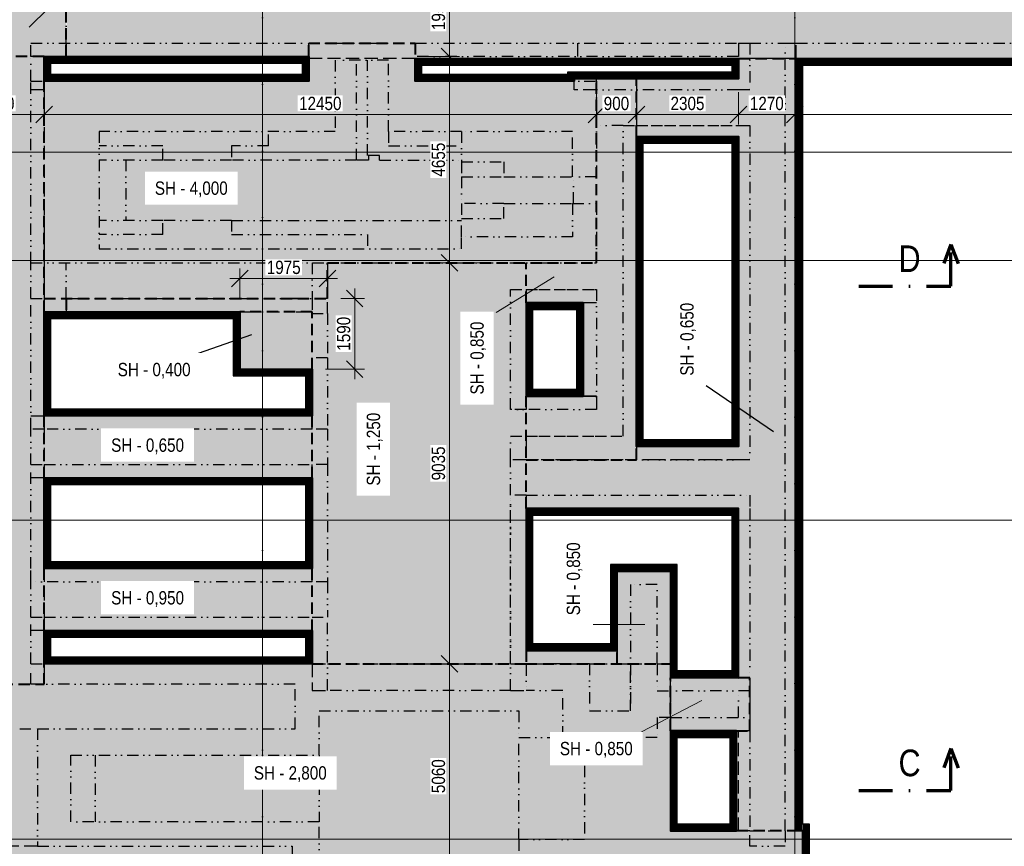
# Model space of a CAD drawing. Header units: millimetres. Extents: x -2694 to 670324, y -147023 to 76385.
# Tile 16 of 51: x 224169 to 246357, y 33590 to 52217. Entities that reach past the tile are written whole.
import ezdxf

# ---------------------------------------------------------------- set-up
doc = ezdxf.new("R2010")
doc.units = ezdxf.units.MM
doc.header["$LTSCALE"] = 10
for name, pattern in [('Carkovana 0.5x', [0.14, 0.1, -0.04]), ('Cerchovana 2x', [0.5, 0.3, -0.1, 0, -0.1]), ('DASHDOT', [25.4, 12.7, -6.35, 0, -6.35]), ('DASHED', [19.05, 12.7, -6.35]), ('DIVIDE', [31.75, 12.7, -6.35, 0, -6.35, 0, -6.35]), ('Teckovana', [0.06, 0, -0.06]), ('Čerchovaná 20mm', [3000, 2000, -500, 0, -500])]:
    doc.linetypes.add(name, pattern=pattern)
doc.layers.get('0').update_dxf_attribs({"lineweight": 20})
doc.layers.get('Defpoints').update_dxf_attribs({"lineweight": 20})
for name, color, linetype, lineweight in [('_A_OSY_HPFM', 253, 'DASHDOT', 13), ('A_KOTY', 7, 'Continuous', 13), ('A_REZY', 230, 'DASHDOT', 70)]:
    doc.layers.add(name, color=color, linetype=linetype, lineweight=lineweight)
doc.layers.add('A_SRAFY_ZB', color=7, linetype='Continuous', lineweight=13, true_color=0xc8c8c8, transparency=0.3)
doc.layers.add('B_PUD_ZAKLAD_TENKA_PODKLADNI_BETON_A_H.I.', color=7, linetype='Continuous', lineweight=30, true_color=0x05ff44)
doc.layers.add('B_PUD_ZAKLAD_TUCNA_ZAKLAD_SPARA', color=7, linetype='Continuous', lineweight=40, true_color=0xff054b)
doc.layers.add('Rastr', color=252, linetype='Teckovana', lineweight=20, plot=False)
doc.layers.add('Standard', color=131, linetype='Continuous', lineweight=20, transparency=0.25)
doc.styles.add('KÓTY', font='ARIALN.TTF')
doc.dimstyles.new('INPROS - 150', dxfattribs={"dimscale": 150, "dimtxt": 2, "dimasz": 2.5, "dimexe": 1.5, "dimexo": 2, "dimtad": 1, "dimdec": 0, "dimrnd": 5, "dimtxsty": 'KÓTY', "dimblk": 'OBLIQUE', "dimcen": 2.5, "dimdle": 1.5, "dimadec": 0, "dimazin": 0, "dimtfac": 1, "dimtdec": 0, "dimtmove": 2, "dimatfit": 3, "dimldrblk": 'OBLIQUE', "dimfxl": 6, "dimfxlon": 1, "dimtfill": 1, "dimlwd": -1, "dimlwe": -1, "dimarcsym": 0})

# ---------------------------------------------------------------- blocks, each defined once
blk = doc.blocks.new('OSY_HPFM')
at = {"layer": '_A_OSY_HPFM', "color": 7, "linetype": 'Čerchovaná 20mm', "lineweight": 9, "ltscale": 0.05, "transparency": 33554641}
for p, q in [((229640, -1496), (229640, 75185)), ((241640, -1496), (241640, 75185)), ((-1494, 49230), (294943, 49230)), ((-1494, 46790), (294943, 46790)), ((-1494, 40940), (294943, 40940)), ((-1494, 33750), (294943, 33750))]:
    blk.add_line(p, q, dxfattribs=at)
blk = doc.blocks.new('rastr jirka netisk')
at = {"layer": 'Rastr', "linetype": 'Cerchovana 2x', "lineweight": 5, "transparency": 33554508}
for p, q in [((229640, 260892), (229640, 199255)), ((241640, 260892), (241640, 199255)), ((300474, 234478), (185603, 234478)), ((300474, 232038), (185603, 232038)), ((300474, 226188), (185603, 226188)), ((300474, 218998), (185603, 218998))]:
    blk.add_line(p, q, dxfattribs=at)
blk = doc.blocks.new('tvar betonu')
at = {"layer": 'Standard', "color": 13, "linetype": 'DIVIDE', "lineweight": 25, "ltscale": 2, "true_color": 0xff5252, "transparency": 33554687}
for p, q in [((225219, 51690), (225219, 52990)), ((224419, 51390), (224419, 51690)), ((224419, 51690), (230682, 51690)), ((230682, 50835), (230682, 51690)), ((230682, 51690), (233082, 51690)), ((233082, 51690), (233082, 50835)), ((233082, 51690), (240369, 51690)), ((240369, 51690), (240619, 51690)), ((240619, 51690), (241419, 51690)), ((240619, 51690), (240619, 50635)), ((241419, 33940), (241419, 51690)), ((241419, 51690), (241669, 51690)), ((241669, 51690), (253099, 51690)), ((224419, 50835), (224419, 51390)), ((230682, 51390), (224719, 51390)), ((224719, 51390), (224719, 50835)), ((225219, 51340), (225219, 51390)), ((230682, 51340), (225219, 51340)), ((231282, 51305), (231282, 49695)), ((232482, 51305), (231282, 51305)), ((231757, 49055), (231757, 51305)), ((232007, 49155), (232007, 51305)), ((232482, 49695), (232482, 51305)), ((240369, 51390), (233082, 51390)), ((240369, 51340), (233082, 51340)), ((240369, 50885), (240369, 51390)), ((241669, 51340), (241669, 33940)), ((252849, 51340), (241669, 51340)), ((224419, 46735), (224419, 50835)), ((224419, 50835), (230682, 50835)), ((233082, 50835), (237167, 50835)), ((236667, 50835), (236667, 50885)), ((236667, 50885), (240369, 50885)), ((237167, 50835), (237167, 48675)), ((240369, 50635), (237167, 50635)), ((240619, 50635), (240369, 50635)), ((237767, 49835), (237167, 49835)), ((237767, 42835), (237767, 49835)), ((237767, 49835), (240619, 49835)), ((237767, 42835), (237767, 49835)), ((237767, 49835), (238067, 49835)), ((238067, 49835), (240369, 49835)), ((240369, 49835), (240619, 49835)), ((240619, 49835), (240619, 42300)), ((240619, 49835), (240619, 42300)), ((225959, 49695), (225959, 47055)), ((231282, 49695), (225959, 49695)), ((229779, 49375), (229779, 49695)), ((232482, 49695), (232482, 49375)), ((234129, 49695), (232482, 49695)), ((234129, 49695), (234129, 49015)), ((236629, 49695), (234129, 49695)), ((236629, 48675), (236629, 49695)), ((238067, 49585), (238067, 42600)), ((240369, 49585), (238067, 49585)), ((240369, 42600), (240369, 49585)), ((227394, 49375), (225959, 49375)), ((227394, 49055), (227394, 49375)), ((228944, 49375), (228944, 49055)), ((229779, 49375), (228944, 49375)), ((232482, 49375), (234129, 49375)), ((227394, 49055), (225959, 49055)), ((226559, 49055), (226559, 47695)), ((228944, 49055), (227394, 49055)), ((231757, 49055), (228944, 49055)), ((232029, 49055), (231757, 49055)), ((232279, 49155), (232007, 49155)), ((232029, 49155), (232029, 49055)), ((232279, 49055), (232279, 49155)), ((232279, 49055), (234129, 49055)), ((234129, 49015), (235079, 49015)), ((234129, 49015), (234129, 48675)), ((235079, 49015), (235079, 48675)), ((234129, 48675), (234129, 48075)), ((234129, 48675), (235079, 48675)), ((235079, 48675), (236629, 48675)), ((237167, 48675), (236629, 48675)), ((236647, 48075), (236647, 48675)), ((234129, 48075), (234129, 47735)), ((235079, 48075), (234129, 48075)), ((235079, 47735), (235079, 48075)), ((235079, 48075), (236629, 48075)), ((236629, 48075), (237167, 48075)), ((236629, 48075), (236629, 47325)), ((237167, 48075), (237167, 46735)), ((234129, 47325), (234129, 47735)), ((234129, 47735), (235079, 47735)), ((227394, 47695), (225959, 47695)), ((227394, 47375), (227394, 47695)), ((228944, 47695), (227394, 47695)), ((228944, 47695), (228944, 47375)), ((228944, 47695), (234129, 47695)), ((227394, 47375), (225959, 47375)), ((228944, 47375), (232004, 47375)), ((232004, 47375), (232004, 47055)), ((234129, 47055), (234129, 47325)), ((236629, 47325), (234129, 47325)), ((225959, 47055), (234129, 47055)), ((224419, 45935), (224419, 46735)), ((224419, 46735), (237167, 46735)), ((225219, 45935), (225219, 46735)), ((230757, 46735), (230757, 45935)), ((224419, 42990), (224419, 45935)), ((224419, 45935), (224719, 45935)), ((224719, 45935), (225219, 45935)), ((225219, 45935), (230757, 45935)), ((231107, 45935), (230107, 45935)), ((230757, 45935), (230757, 45595)), ((231107, 45935), (230757, 45935)), ((231107, 45595), (231107, 45935)), ((235232, 43435), (235232, 46135)), ((235232, 46135), (237167, 46135)), ((235232, 43435), (235232, 46135)), ((235232, 46135), (235582, 46135)), ((235582, 46135), (236867, 46135)), ((235582, 46135), (235582, 43435)), ((236867, 46135), (237167, 46135)), ((237167, 46135), (237167, 43735)), ((237167, 46135), (237167, 43435)), ((236867, 45835), (235582, 45835)), ((236867, 43735), (236867, 45835)), ((225219, 45635), (224719, 45635)), ((224719, 45635), (224719, 43290)), ((229132, 45635), (225219, 45635)), ((229132, 44345), (229132, 45635)), ((229132, 45635), (230757, 45635)), ((230757, 45595), (231107, 45595)), ((231107, 45595), (231107, 44595)), ((230757, 42990), (230757, 44595)), ((231107, 44595), (230757, 44595)), ((231107, 44595), (231107, 42990)), ((230757, 44345), (229132, 44345)), ((235582, 43735), (236867, 43735)), ((237167, 43735), (237167, 43435)), ((224719, 43290), (230757, 43290)), ((237167, 43435), (235232, 43435)), ((235582, 43435), (235232, 43435)), ((237167, 43435), (235582, 43435)), ((224419, 42190), (224419, 42990)), ((224719, 42990), (224419, 42990)), ((230757, 42990), (224719, 42990)), ((231107, 42990), (230757, 42990)), ((231107, 42990), (231107, 42190)), ((235232, 42300), (235232, 42835)), ((235232, 42835), (237767, 42835)), ((235232, 42300), (235232, 42835)), ((235232, 42835), (235582, 42835)), ((235582, 42835), (237767, 42835)), ((235582, 42835), (235582, 42300)), ((238067, 42600), (240369, 42600)), ((224419, 39850), (224419, 42190)), ((224419, 42190), (224719, 42190)), ((224719, 42190), (230757, 42190)), ((230757, 39550), (230757, 42190)), ((231107, 42190), (230757, 42190)), ((231107, 42190), (231107, 39550)), ((240619, 42300), (235232, 42300)), ((235232, 41500), (235232, 42300)), ((235582, 42300), (235232, 42300)), ((237767, 42300), (235582, 42300)), ((238067, 42300), (237767, 42300)), ((240369, 42300), (238067, 42300)), ((240619, 42300), (240369, 42300)), ((230757, 41890), (224719, 41890)), ((224719, 41890), (224719, 39850)), ((235232, 37700), (235232, 41500)), ((235232, 37100), (235232, 41500)), ((235582, 41500), (235232, 41500)), ((235582, 41500), (240619, 41500)), ((235582, 41500), (235582, 37100)), ((240619, 41500), (240619, 41200)), ((240369, 41200), (235582, 41200)), ((240369, 37390), (240369, 41200)), ((240619, 41200), (240619, 37390)), ((224419, 39550), (224419, 39850)), ((224719, 39850), (230757, 39850)), ((237634, 39490), (237634, 39790)), ((237634, 39790), (238834, 39790)), ((238834, 39790), (238834, 39490)), ((224419, 38750), (224419, 39550)), ((230757, 39550), (224419, 39550)), ((231107, 39550), (230757, 39550)), ((231107, 39550), (231107, 38750)), ((237634, 38000), (237634, 39490)), ((237934, 39490), (237934, 37700)), ((238534, 39490), (237934, 39490)), ((238534, 37700), (238534, 39490)), ((238834, 39490), (238834, 37700)), ((224419, 37700), (224419, 38750)), ((224419, 38750), (224719, 38750)), ((224719, 38750), (230757, 38750)), ((230757, 37700), (230757, 38750)), ((230757, 38750), (231107, 38750)), ((231107, 37100), (231107, 38750)), ((224719, 38450), (224719, 37700)), ((230757, 38450), (224719, 38450)), ((235582, 38000), (237634, 38000)), ((224419, 37240), (224419, 37700)), ((224419, 37700), (230757, 37700)), ((235232, 37700), (237009, 37700)), ((237009, 37700), (235582, 37700)), ((237009, 37700), (237009, 36640)), ((237009, 37700), (237009, 36640)), ((237009, 37700), (237934, 37700)), ((237934, 36640), (237934, 37700)), ((237934, 37700), (238534, 37700)), ((237934, 37700), (237934, 36640)), ((238534, 37700), (238534, 37090)), ((238534, 37700), (238534, 37090)), ((238534, 37700), (238834, 37700)), ((238834, 37700), (238834, 37090)), ((238834, 37390), (240369, 37390)), ((240619, 37390), (240619, 37090)), ((230374, 37240), (224419, 37240)), ((230374, 36240), (230374, 37240)), ((235232, 37100), (231107, 37100)), ((236409, 37100), (235582, 37100)), ((236409, 36040), (236409, 37100)), ((238534, 37090), (238834, 37090)), ((238534, 37090), (238834, 37090)), ((238834, 37090), (238834, 36490)), ((240619, 37090), (238834, 37090)), ((240369, 36490), (240369, 37090)), ((230919, 35640), (230919, 36640)), ((230919, 36640), (235419, 36640)), ((230919, 35640), (230919, 36640)), ((230919, 36640), (235419, 36640)), ((235419, 36640), (235419, 36040)), ((235419, 36640), (235419, 36040)), ((237009, 36640), (237934, 36640)), ((237009, 36640), (237934, 36640)), ((238534, 36490), (238534, 36040)), ((238834, 36490), (238534, 36490)), ((238534, 36490), (238534, 36040)), ((238834, 36490), (238534, 36490)), ((238834, 36490), (238834, 33940)), ((238834, 36490), (240619, 36490)), ((240619, 36490), (240619, 36190)), ((224169, 36240), (224569, 36240)), ((224569, 36240), (224569, 33590)), ((224569, 36240), (230374, 36240)), ((240319, 36190), (238834, 36190)), ((240319, 33940), (240319, 36190)), ((240619, 36190), (240619, 33940)), ((235419, 33740), (235419, 36040)), ((235419, 36040), (236409, 36040)), ((236409, 36040), (236899, 36040)), ((238534, 36040), (236899, 36040)), ((236899, 36040), (236899, 33740)), ((238534, 36040), (236899, 36040)), ((225319, 34140), (225319, 35640)), ((225319, 35640), (230919, 35640)), ((225319, 34140), (225319, 35640)), ((225319, 35640), (230919, 35640)), ((225869, 35640), (225869, 34140)), ((230919, 35640), (230919, 34140)), ((230919, 34140), (225319, 34140)), ((230919, 34140), (225319, 34140)), ((230919, 33140), (230919, 34140)), ((230919, 33140), (230919, 34140)), ((235419, 33740), (235419, 33140)), ((235419, 33740), (235419, 33140)), ((236899, 33740), (235419, 33740)), ((240619, 33940), (238834, 33940)), ((240619, 33590), (240619, 33940)), ((241419, 33940), (241419, 33590)), ((241819, 33940), (241419, 33940)), ((241819, 31040), (241819, 33940)), ((224569, 33590), (230311, 33590)), ((230311, 33590), (230311, 32640)), ((241419, 33590), (240619, 33590))]:
    blk.add_line(p, q, dxfattribs=at)
at = {"layer": 'Standard', "color": 13, "linetype": 'Carkovana 0.5x', "lineweight": 25, "ltscale": 300, "true_color": 0xff5252, "transparency": 33554687}
for p, q in [((225219, 51690), (225219, 51390)), ((225219, 51390), (225219, 51690)), ((236744, 51390), (236744, 51690)), ((240369, 51690), (240369, 51390)), ((241669, 51340), (241669, 51690)), ((224719, 51390), (224419, 51390)), ((233082, 51340), (230682, 51340)), ((241669, 51340), (240369, 51340)), ((224719, 50835), (224719, 50635)), ((236667, 50635), (236667, 50835)), ((237167, 50835), (237167, 50885)), ((238067, 50885), (238067, 49585)), ((224719, 50635), (224419, 50635)), ((224719, 50635), (224719, 45935)), ((237167, 50635), (236667, 50635)), ((231107, 46735), (231107, 45935)), ((224719, 45935), (224719, 45635)), ((225219, 45935), (225219, 45635)), ((237167, 45835), (236867, 45835)), ((236867, 43735), (237167, 43735)), ((236867, 43735), (237167, 43735)), ((237167, 43735), (236867, 43735)), ((224419, 43290), (224719, 43290)), ((224719, 43290), (224719, 42990)), ((224719, 42990), (224719, 42190)), ((238067, 42600), (238067, 42300)), ((224719, 42190), (224719, 41890)), ((224719, 41890), (224419, 41890)), ((224719, 39850), (224719, 38750)), ((224719, 38750), (224719, 38450)), ((224719, 38450), (224419, 38450)), ((237634, 38000), (237634, 37700)), ((237634, 37700), (237634, 38000)), ((237634, 37700), (237634, 38000)), ((224719, 37700), (224719, 37240)), ((230757, 37700), (230757, 37100)), ((230757, 37700), (231107, 37700)), ((231107, 37700), (235232, 37700)), ((240369, 37390), (240619, 37390)), ((230757, 37100), (231107, 37100)), ((235232, 37100), (235582, 37100)), ((240619, 37090), (240619, 36490)), ((240369, 36190), (240319, 36190)), ((240369, 36190), (240319, 36190)), ((240319, 36190), (240369, 36190)), ((240369, 33940), (240369, 36190)), ((240619, 36190), (240369, 36190)), ((240619, 33940), (241419, 33940)), ((224569, 33590), (223769, 33590))]:
    blk.add_line(p, q, dxfattribs=at)
blk = doc.blocks.new('_Oblique')
at = {"color": 0, "linetype": 'ByBlock', "lineweight": -2}
blk.add_line((-0.5, -0.5), (0.5, 0.5), dxfattribs=at)
blk = doc.blocks.new('*D160')
at = {"layer": 'A_KOTY', "color": 0, "transparency": 16777216}
for p, q in [((233853, 53565), (233853, 51165)), ((232953, 53340), (234078, 53340)), ((233382, 51390), (234078, 51390))]:
    blk.add_line(p, q, dxfattribs=at)
at = {"layer": 'Defpoints', "color": 0, "transparency": 16777216}
for p in [(232019, 53340), (233082, 51390), (233853, 51390)]:
    blk.add_point(p, dxfattribs=at)
at = {"layer": 'A_KOTY', "color": 0, "transparency": 16777216, "xscale": 375, "yscale": 375, "zscale": 375}
for p, rotation in [((233853, 53340), 90), ((233853, 51390), 270)]:
    blk.add_blockref('_Oblique', p, dxfattribs=dict(at, rotation=rotation))
at = {"layer": 'A_KOTY', "color": 0, "transparency": 16777216, "insert": (233606, 52365), "char_height": 300, "attachment_point": 5, "rotation": 90, "style": 'KÓTY', "bg_fill": 3, "box_fill_scale": 1.1, "bg_fill_color": 256, "bg_fill_true_color": 13158600, "bg_fill_transparency": 0}
blk.add_mtext('1950', dxfattribs=at)
blk = doc.blocks.new('*D161')
at = {"layer": 'A_KOTY', "color": 0, "transparency": 16777216}
for p, q in [((233853, 51615), (233853, 46510)), ((233382, 51390), (234078, 51390)), ((234753, 46735), (233628, 46735))]:
    blk.add_line(p, q, dxfattribs=at)
at = {"layer": 'Defpoints', "color": 0, "transparency": 16777216}
for p in [(233082, 51390), (233853, 46735), (235582, 46735)]:
    blk.add_point(p, dxfattribs=at)
at = {"layer": 'A_KOTY', "color": 0, "transparency": 16777216, "xscale": 375, "yscale": 375, "zscale": 375}
for p, rotation in [((233853, 51390), 90), ((233853, 46735), 270)]:
    blk.add_blockref('_Oblique', p, dxfattribs=dict(at, rotation=rotation))
at = {"layer": 'A_KOTY', "color": 0, "transparency": 16777216, "insert": (233606, 49062), "char_height": 300, "attachment_point": 5, "rotation": 90, "style": 'KÓTY', "bg_fill": 3, "box_fill_scale": 1.1, "bg_fill_color": 256, "bg_fill_true_color": 13158600, "bg_fill_transparency": 0}
blk.add_mtext('4655', dxfattribs=at)
blk = doc.blocks.new('*D162')
at = {"layer": 'A_KOTY', "color": 0, "transparency": 16777216}
for p, q in [((233853, 46960), (233853, 37475)), ((234753, 46735), (233628, 46735)), ((234753, 37700), (233628, 37700))]:
    blk.add_line(p, q, dxfattribs=at)
at = {"layer": 'Defpoints', "color": 0, "transparency": 16777216}
for p in [(235582, 46735), (233853, 37700), (235582, 37700)]:
    blk.add_point(p, dxfattribs=at)
at = {"layer": 'A_KOTY', "color": 0, "transparency": 16777216, "xscale": 375, "yscale": 375, "zscale": 375}
for p, rotation in [((233853, 46735), 90), ((233853, 37700), 270)]:
    blk.add_blockref('_Oblique', p, dxfattribs=dict(at, rotation=rotation))
at = {"layer": 'A_KOTY', "color": 0, "transparency": 16777216, "insert": (233606, 42217), "char_height": 300, "attachment_point": 5, "rotation": 90, "style": 'KÓTY', "bg_fill": 3, "box_fill_scale": 1.1, "bg_fill_color": 256, "bg_fill_true_color": 13158600, "bg_fill_transparency": 0}
blk.add_mtext('9035', dxfattribs=at)
blk = doc.blocks.new('*D163')
at = {"layer": 'A_KOTY', "color": 0, "transparency": 16777216}
for p, q in [((233853, 37925), (233853, 32415)), ((234753, 37700), (233628, 37700)), ((234753, 32640), (233628, 32640))]:
    blk.add_line(p, q, dxfattribs=at)
at = {"layer": 'Defpoints', "color": 0, "transparency": 16777216}
for p in [(235582, 37700), (233853, 32640), (235419, 32640)]:
    blk.add_point(p, dxfattribs=at)
at = {"layer": 'A_KOTY', "color": 0, "transparency": 16777216, "xscale": 375, "yscale": 375, "zscale": 375}
for p, rotation in [((233853, 37700), 90), ((233853, 32640), 270)]:
    blk.add_blockref('_Oblique', p, dxfattribs=dict(at, rotation=rotation))
at = {"layer": 'A_KOTY', "color": 0, "transparency": 16777216, "insert": (233606, 35170), "char_height": 300, "attachment_point": 5, "rotation": 90, "style": 'KÓTY', "bg_fill": 3, "box_fill_scale": 1.1, "bg_fill_color": 256, "bg_fill_true_color": 13158600, "bg_fill_transparency": 0}
blk.add_mtext('5060', dxfattribs=at)
blk = doc.blocks.new('*D172')
at = {"layer": 'A_KOTY', "color": 0, "transparency": 16777216}
for p, q in [((224719, 50535), (224719, 49856)), ((222394, 50081), (224944, 50081)), ((222619, 50081), (222619, 49856))]:
    blk.add_line(p, q, dxfattribs=at)
at = {"layer": 'Defpoints', "color": 0, "transparency": 16777216}
for p in [(224719, 50835), (222619, 50139), (224719, 50081)]:
    blk.add_point(p, dxfattribs=at)
at = {"layer": 'A_KOTY', "color": 0, "transparency": 16777216, "xscale": 375, "yscale": 375, "zscale": 375, "rotation": 180}
blk.add_blockref('_Oblique', (222619, 50081), dxfattribs=at)
at = {"layer": 'A_KOTY', "color": 0, "transparency": 16777216, "xscale": 375, "yscale": 375, "zscale": 375}
blk.add_blockref('_Oblique', (224719, 50081), dxfattribs=at)
at = {"layer": 'A_KOTY', "color": 0, "transparency": 16777216, "insert": (223669, 50328), "char_height": 300, "attachment_point": 5, "style": 'KÓTY', "bg_fill": 3, "box_fill_scale": 1.1, "bg_fill_color": 256, "bg_fill_true_color": 13158600, "bg_fill_transparency": 0}
blk.add_mtext('2100', dxfattribs=at)
blk = doc.blocks.new('*D173')
at = {"layer": 'A_KOTY', "color": 0, "transparency": 16777216}
for p, q in [((224719, 50535), (224719, 49856)), ((237167, 50535), (237167, 49856)), ((224494, 50081), (237392, 50081))]:
    blk.add_line(p, q, dxfattribs=at)
at = {"layer": 'Defpoints', "color": 0, "transparency": 16777216}
for p in [(224719, 50835), (237167, 50835), (237167, 50081)]:
    blk.add_point(p, dxfattribs=at)
at = {"layer": 'A_KOTY', "color": 0, "transparency": 16777216, "xscale": 375, "yscale": 375, "zscale": 375, "rotation": 180}
blk.add_blockref('_Oblique', (224719, 50081), dxfattribs=at)
at = {"layer": 'A_KOTY', "color": 0, "transparency": 16777216, "xscale": 375, "yscale": 375, "zscale": 375}
blk.add_blockref('_Oblique', (237167, 50081), dxfattribs=at)
at = {"layer": 'A_KOTY', "color": 0, "transparency": 16777216, "insert": (230943, 50328), "char_height": 300, "attachment_point": 5, "style": 'KÓTY', "bg_fill": 3, "box_fill_scale": 1.1, "bg_fill_color": 256, "bg_fill_true_color": 13158600, "bg_fill_transparency": 0}
blk.add_mtext('12450', dxfattribs=at)
blk = doc.blocks.new('*D174')
at = {"layer": 'A_KOTY', "color": 0, "transparency": 16777216}
for p, q in [((237167, 50535), (237167, 49856)), ((238067, 50585), (238067, 49856)), ((236942, 50081), (238292, 50081))]:
    blk.add_line(p, q, dxfattribs=at)
at = {"layer": 'Defpoints', "color": 0, "transparency": 16777216}
for p in [(237167, 50835), (238067, 50885), (238067, 50081)]:
    blk.add_point(p, dxfattribs=at)
at = {"layer": 'A_KOTY', "color": 0, "transparency": 16777216, "xscale": 375, "yscale": 375, "zscale": 375, "rotation": 180}
blk.add_blockref('_Oblique', (237167, 50081), dxfattribs=at)
at = {"layer": 'A_KOTY', "color": 0, "transparency": 16777216, "xscale": 375, "yscale": 375, "zscale": 375}
blk.add_blockref('_Oblique', (238067, 50081), dxfattribs=at)
at = {"layer": 'A_KOTY', "color": 0, "transparency": 16777216, "insert": (237617, 50328), "char_height": 300, "attachment_point": 5, "style": 'KÓTY', "bg_fill": 3, "box_fill_scale": 1.1, "bg_fill_color": 256, "bg_fill_true_color": 13158600, "bg_fill_transparency": 0}
blk.add_mtext('900', dxfattribs=at)
blk = doc.blocks.new('*D175')
at = {"layer": 'A_KOTY', "color": 0, "transparency": 16777216}
for p, q in [((238067, 50585), (238067, 49856)), ((240369, 50585), (240369, 49856)), ((237842, 50081), (240594, 50081))]:
    blk.add_line(p, q, dxfattribs=at)
at = {"layer": 'Defpoints', "color": 0, "transparency": 16777216}
for p in [(238067, 50885), (240369, 50885), (240369, 50081)]:
    blk.add_point(p, dxfattribs=at)
at = {"layer": 'A_KOTY', "color": 0, "transparency": 16777216, "xscale": 375, "yscale": 375, "zscale": 375, "rotation": 180}
blk.add_blockref('_Oblique', (238067, 50081), dxfattribs=at)
at = {"layer": 'A_KOTY', "color": 0, "transparency": 16777216, "xscale": 375, "yscale": 375, "zscale": 375}
blk.add_blockref('_Oblique', (240369, 50081), dxfattribs=at)
at = {"layer": 'A_KOTY', "color": 0, "transparency": 16777216, "insert": (239218, 50328), "char_height": 300, "attachment_point": 5, "style": 'KÓTY', "bg_fill": 3, "box_fill_scale": 1.1, "bg_fill_color": 256, "bg_fill_true_color": 13158600, "bg_fill_transparency": 0}
blk.add_mtext('2305', dxfattribs=at)
blk = doc.blocks.new('*D176')
at = {"layer": 'A_KOTY', "color": 0, "transparency": 16777216}
for p, q in [((241640, 50981), (241640, 49856)), ((240369, 50585), (240369, 49856)), ((240144, 50081), (241865, 50081))]:
    blk.add_line(p, q, dxfattribs=at)
at = {"layer": 'Defpoints', "color": 0, "transparency": 16777216}
for p in [(241640, 51340), (240369, 50885), (241640, 50081)]:
    blk.add_point(p, dxfattribs=at)
at = {"layer": 'A_KOTY', "color": 0, "transparency": 16777216, "xscale": 375, "yscale": 375, "zscale": 375, "rotation": 180}
blk.add_blockref('_Oblique', (240369, 50081), dxfattribs=at)
at = {"layer": 'A_KOTY', "color": 0, "transparency": 16777216, "xscale": 375, "yscale": 375, "zscale": 375}
blk.add_blockref('_Oblique', (241640, 50081), dxfattribs=at)
at = {"layer": 'A_KOTY', "color": 0, "transparency": 16777216, "insert": (241005, 50328), "char_height": 300, "attachment_point": 5, "style": 'KÓTY', "bg_fill": 3, "box_fill_scale": 1.1, "bg_fill_color": 256, "bg_fill_true_color": 13158600, "bg_fill_transparency": 0}
blk.add_mtext('1270', dxfattribs=at)
blk = doc.blocks.new('*D177')
at = {"layer": 'A_KOTY', "color": 0, "transparency": 16777216}
for p, q in [((241640, 50981), (241640, 49856)), ((252849, 50981), (252849, 49856)), ((241415, 50081), (253074, 50081))]:
    blk.add_line(p, q, dxfattribs=at)
at = {"layer": 'Defpoints', "color": 0, "transparency": 16777216}
for p in [(241640, 51340), (252849, 51340), (252849, 50081)]:
    blk.add_point(p, dxfattribs=at)
at = {"layer": 'A_KOTY', "color": 0, "transparency": 16777216, "xscale": 375, "yscale": 375, "zscale": 375, "rotation": 180}
blk.add_blockref('_Oblique', (241640, 50081), dxfattribs=at)
at = {"layer": 'A_KOTY', "color": 0, "transparency": 16777216, "xscale": 375, "yscale": 375, "zscale": 375}
blk.add_blockref('_Oblique', (252849, 50081), dxfattribs=at)
at = {"layer": 'A_KOTY', "color": 0, "transparency": 16777216, "insert": (247245, 50328), "char_height": 300, "attachment_point": 5, "style": 'KÓTY', "bg_fill": 3, "box_fill_scale": 1.1, "bg_fill_color": 256, "bg_fill_true_color": 13158600, "bg_fill_transparency": 0}
blk.add_mtext('11210', dxfattribs=at)
blk = doc.blocks.new('*D224')
at = {"layer": 'A_KOTY', "color": 0, "transparency": 16777216}
for p, q in [((231718, 44120), (231718, 46160)), ((231407, 45935), (231943, 45935)), ((231057, 44345), (231943, 44345))]:
    blk.add_line(p, q, dxfattribs=at)
at = {"layer": 'Defpoints', "color": 0, "transparency": 16777216}
for p in [(231107, 45935), (231718, 45935), (230757, 44345)]:
    blk.add_point(p, dxfattribs=at)
at = {"layer": 'A_KOTY', "color": 0, "transparency": 16777216, "xscale": 375, "yscale": 375, "zscale": 375}
for p, rotation in [((231718, 45935), 90), ((231718, 44345), 270)]:
    blk.add_blockref('_Oblique', p, dxfattribs=dict(at, rotation=rotation))
at = {"layer": 'A_KOTY', "color": 0, "transparency": 16777216, "insert": (231471, 45140), "char_height": 300, "attachment_point": 5, "rotation": 90, "style": 'KÓTY', "bg_fill": 3, "box_fill_scale": 1.1, "bg_fill_color": 256, "bg_fill_true_color": 13158600, "bg_fill_transparency": 0}
blk.add_mtext('1590', dxfattribs=at)
blk = doc.blocks.new('*D225')
at = {"layer": 'A_KOTY', "color": 0, "transparency": 16777216}
for p, q in [((229132, 45935), (229132, 46612)), ((231107, 46235), (231107, 46612)), ((228907, 46387), (231332, 46387))]:
    blk.add_line(p, q, dxfattribs=at)
at = {"layer": 'Defpoints', "color": 0, "transparency": 16777216}
for p in [(231107, 46387), (231107, 45935), (229132, 45635)]:
    blk.add_point(p, dxfattribs=at)
at = {"layer": 'A_KOTY', "color": 0, "transparency": 16777216, "xscale": 375, "yscale": 375, "zscale": 375, "rotation": 180}
blk.add_blockref('_Oblique', (229132, 46387), dxfattribs=at)
at = {"layer": 'A_KOTY', "color": 0, "transparency": 16777216, "xscale": 375, "yscale": 375, "zscale": 375}
blk.add_blockref('_Oblique', (231107, 46387), dxfattribs=at)
at = {"layer": 'A_KOTY', "color": 0, "transparency": 16777216, "insert": (230119, 46634), "char_height": 300, "attachment_point": 5, "style": 'KÓTY', "bg_fill": 3, "box_fill_scale": 1.1, "bg_fill_color": 256, "bg_fill_true_color": 13158600, "bg_fill_transparency": 0}
blk.add_mtext('1975', dxfattribs=at)

msp = doc.modelspace()

# ---------------------------------------------------------------- hatches: boundary and pattern name
at = {"layer": 'A_SRAFY_ZB', "linetype": 'Continuous', "lineweight": -3}
h = msp.add_hatch(color=256, dxfattribs=at)
h.paths.add_polyline_path([(269299.5, 52340), (225337.5, 52340, -0.3723636), (225236.5, 52223.2), (225238.6, 51390), (230682.5, 51390), (230682.5, 51690), (233082.5, 51690), (233082.5, 51340), (240369.5, 51340), (241669.5, 51340), (252849.5, 51340), (254149.5, 51340), (261436.5, 51340), (261436.5, 51690), (263836.5, 51690), (263836.5, 51340), (269299.5, 51340)])
h.paths.add_polyline_path([(269299.5, 53341), (267186, 53341), (265786, 53341), (232012.7, 53340), (232012.7, 53350.2), (230619.5, 53348.1), (225233.7, 53340), (225235.9, 52456.8, -0.3738134), (225337.5, 52340), (269299.5, 52340)])
h.paths.add_polyline_path([(225337.5, 52340), (225236.2, 52340), (225236.5, 52223.2, 0.3723636)])
h.paths.add_polyline_path([(225235.9, 52456.8), (225236.2, 52340), (225337.5, 52340, 0.3738134)], flags=17)
h = msp.add_hatch(color=256, dxfattribs=at)
h.paths.add_polyline_path([(223669.5, 52990), (222619.5, 52990), (222619.5, 51390), (223551.5, 51390, -0.4142136), (223669.5, 51507.9)])
h.paths.add_polyline_path([(224241.3, 52990), (223669.5, 52990), (223669.5, 51507.9, -0.4142136), (223787.5, 51390), (224241.3, 51390)])
h.paths.add_polyline_path([(225219.5, 52457.9, 0.4142099), (225101.5, 52340, 0.4142089), (225219.5, 52222)], flags=17)
h.paths.add_polyline_path([(225219.5, 52990), (224241.3, 52990), (224241.3, 51390), (224719.5, 51390), (225219.5, 51391.2), (225219.5, 52222, -0.4142089), (225101.5, 52340, -0.4142099), (225219.5, 52457.9)])
h.paths.add_polyline_path([(223669.5, 51507.9), (223669.5, 51390), (223787.5, 51390, 0.4142136)], flags=17)
h.paths.add_polyline_path([(223669.5, 51507.9, 0.4142136), (223551.5, 51390), (223669.5, 51390)], flags=17)
h = msp.add_hatch(color=256, dxfattribs=at)
h.paths.add_polyline_path([(222619.5, 50835), (217656.5, 50835), (217656.5, 51440), (217656.5, 51690), (215256.5, 51690), (215256.5, 51440), (215256.5, 50835), (211672, 50835), (211672, 50885), (211172, 50885), (211172, 46735), (217232, 46735), (217232, 45935), (222619.5, 45935)])
h.paths.add_polyline_path([(238067, 49585), (238067, 50885), (236667, 50885), (236667, 50835), (233082.5, 50835), (233082.5, 51340), (233082.5, 51690), (230682.5, 51690), (230682.5, 51390), (230682.5, 50835), (224719.5, 50835), (224719.5, 45935), (231107, 45935), (231107, 46735), (235582, 46735), (235582, 45835), (236867, 45835), (236867, 43735), (235582, 43735), (235582, 42300), (238067, 42300), (238067, 42600)])
h = msp.add_hatch(color=256, dxfattribs=at)
h.paths.add_polyline_path([(223669.5, 51272, -0.4142136), (223551.5, 51390), (222619.5, 51390), (222619.5, 37240), (223669.5, 37240)])
h.paths.add_polyline_path([(224241.3, 51390), (223787.5, 51390, -0.4142136), (223669.5, 51272), (223669.5, 37240), (224241.3, 37240)])
h.paths.add_polyline_path([(224719.5, 45635), (224719.5, 51390), (224241.3, 51390), (224241.3, 37240), (224719.5, 37240), (224719.5, 37700), (224719.5, 38450), (224719.5, 39850), (224719.5, 41890), (224719.5, 43290)])
h.paths.add_polyline_path([(223669.5, 51390), (223551.5, 51390, 0.4142136), (223669.5, 51272)], flags=17)
h.paths.add_polyline_path([(223787.5, 51390), (223669.5, 51390), (223669.5, 51272, 0.4142136)], flags=17)
for points in [[(241669.5, 51340), (240369.5, 51340), (240369.5, 50885), (238067, 50885), (238067, 49585), (240369.5, 49585), (240369.5, 42600), (238067, 42600), (238067, 42300), (235582, 42300), (235582, 41200), (240369.5, 41200), (240369.5, 37390), (240619.5, 37390), (240619.5, 36190), (240319.5, 36190), (240319.5, 33940), (241669.5, 33940)], [(238834.5, 36190), (238834.5, 37390), (238834.5, 37700), (235582, 37700), (230757, 37700), (224719.5, 37700), (224719.5, 37240), (222619.5, 37240), (222619.5, 37700), (217582, 37700), (212757, 37700), (209504.5, 37700), (209504.5, 37395), (209504.5, 36190), (209504.5, 33940), (208019.5, 33940), (206619.5, 33940), (206519.5, 33940), (206519.5, 31040), (212919.5, 31040), (212919.5, 32640), (217890, 32640), (229388.6, 32640), (235419.5, 32640), (235419.5, 31040), (241819.5, 31040), (241819.5, 33940), (241669.5, 33940), (240319.5, 33940), (238834.5, 33940)], [(240619.5, 37390), (238834.5, 37390), (238834.5, 36190), (240619.5, 36190)]]:
    msp.add_hatch(color=256, dxfattribs=at).paths.add_polyline_path(points)
h = msp.add_hatch(color=256, dxfattribs=at)
h.paths.add_polyline_path([(215169.1, 46735), (212757, 46735), (212757, 45835), (212757, 43735), (212757, 41200), (212757, 38000), (212757, 37700), (215169.1, 37700)])
h.paths.add_polyline_path([(217582, 44345), (217582, 45635), (217582, 45935), (217232, 45935), (217232, 46735), (215169.1, 46735), (215169.1, 37700), (217582, 37700), (217582, 38450), (217582, 39850), (217582, 41890), (217582, 43290)])
h.paths.add_polyline_path([(235582, 43735), (235582, 45835), (235582, 46735), (231107, 46735), (231107, 45935), (225219.5, 45935), (225219.5, 45635), (229132, 45635), (230757, 45635), (230757, 44345), (230757, 43290), (230757, 41890), (230757, 39850), (230757, 38450), (230757, 37700), (235582, 37700), (235582, 38000), (235582, 41200)])
h.paths.add_polyline_path([(222119.5, 45935), (217582, 45935), (217582, 45635), (219207, 45635), (222119.5, 45635)])
h.paths.add_polyline_path([(222619.5, 45935), (222119.5, 45935), (222119.5, 45635), (222619.5, 45635)])
h.paths.add_polyline_path([(225219.5, 45935), (224719.5, 45935), (224719.5, 45635), (225219.5, 45635)])
h = msp.add_hatch(color=256, dxfattribs=at)
h.paths.add_polyline_path([(219207, 45635), (217582, 45635), (217582, 44345), (219207, 44345)])
h.paths.add_polyline_path([(230757, 45635), (229132, 45635), (229132, 44345), (230757, 44345)])
h.paths.add_polyline_path([(230757, 43290), (224719.5, 43290), (224719.5, 41890), (230757, 41890)])
h.paths.add_polyline_path([(222619.5, 43290), (217582, 43290), (217582, 41890), (222619.5, 41890)])
h.paths.add_polyline_path([(222619.5, 39850), (217582, 39850), (217582, 38450), (222619.5, 38450)])
h.paths.add_polyline_path([(230757, 39850), (224719.5, 39850), (224719.5, 38450), (230757, 38450)])
h = msp.add_hatch(color=256, dxfattribs=at)
h.paths.add_polyline_path([(237634.5, 38000), (235582, 38000), (235582, 37700), (237634.5, 37700)])
h.paths.add_polyline_path([(238834.5, 39790), (237634.5, 39790), (237634.5, 38000), (237634.5, 37700), (238834.5, 37700)])

# ---------------------------------------------------------------- linework, layer by layer
at = {"layer": 'A_KOTY', "lineweight": 25, "transparency": 33554687}
for points in [[(226570.6, 54205.3), (224379.4, 52045.1)], [(228201, 44702.5), (229402.5, 45120.7)], [(239640.4, 43973.3), (241154.5, 42939.3)]]:
    msp.add_lwpolyline(points, dxfattribs=at)
at = {"layer": 'A_KOTY'}
for points in [[(234904, 45615.6), (236210.8, 46424)], [(237093.6, 38591.4), (238257.8, 38591.4)], [(238181.9, 36167.3), (239543.1, 36872.5)]]:
    msp.add_lwpolyline(points, dxfattribs=at)
at = {"layer": 'A_REZY', "ltscale": 6}
for p, q in [((245154.2, 47151.5), (244994, 46719.9)), ((245154.2, 46211.5), (245154.2, 47151.5)), ((245154.2, 47151.5), (245314.4, 46719.9)), ((243078.6, 46211.5), (245154.2, 46211.5)), ((245154.2, 35790.7), (244994, 35359)), ((245154.2, 34850.7), (245154.2, 35790.7)), ((245154.2, 35790.7), (245314.4, 35359)), ((243078.6, 34850.7), (245154.2, 34850.7))]:
    msp.add_line(p, q, dxfattribs=at)
at = {"layer": 'A_SRAFY_ZB', "linetype": 'Continuous', "lineweight": -3}
msp.add_lwpolyline([(238834.5, 37390), (240619.5, 37390), (240619.5, 36190), (238834.5, 36190)], close=True, dxfattribs=at)
at = {"layer": 'B_PUD_ZAKLAD_TENKA_PODKLADNI_BETON_A_H.I.', "transparency": 33554559, "const_width": 140}
for points in [[(224794.5, 51315), (230607.5, 51315), (230607.5, 50910), (224794.5, 50910)], [(233157.5, 51265), (240294.5, 51265), (240294.5, 50960), (236592, 50960), (236592, 50910), (233157.5, 50910)], [(238142, 49510), (240294.5, 49510), (240294.5, 42675), (238142, 42675)], [(235657, 45760), (236792, 45760), (236792, 43810), (235657, 43810)], [(224794.5, 45560), (229057, 45560), (229057, 44270), (230682, 44270), (230682, 43365), (224794.5, 43365)], [(224794.5, 41815), (230682, 41815), (230682, 39925), (224794.5, 39925)], [(235657, 41125), (240294.5, 41125), (240294.5, 37465.2), (238909.5, 37469.7), (238909.5, 39865), (237559.5, 39865), (237559.5, 38075), (235657, 38075)], [(224794.5, 38375), (230682, 38375), (230682, 37775), (224794.5, 37775)], [(238909.5, 36115), (240244.5, 36115), (240244.5, 34015), (238909.5, 34015)]]:
    msp.add_lwpolyline(points, close=True, dxfattribs=at)
for points in [[(241744.5, 33940), (241744.5, 51265), (252774.5, 51265), (252774.5, 34090)], [(252699.5, 34015), (252624.5, 34015), (252624.5, 32464.1), (242715, 32464.1), (242715, 26366), (239665.1, 26375.1), (239665.1, 25516), (228561.2, 25549.2), (228561.2, 29765), (229364.2, 29765), (229463.6, 29765), (229463.6, 32565), (235344.5, 32565), (235344.5, 30965), (241894.5, 30965), (241894.5, 34015), (241819.5, 34015)]]:
    msp.add_lwpolyline(points, dxfattribs=at)
at = {"layer": 'B_PUD_ZAKLAD_TENKA_PODKLADNI_BETON_A_H.I.'}
for points in [[(224869.5, 51240), (230532.5, 51240), (230532.5, 50985), (224869.5, 50985)], [(233232.5, 51190), (240219.5, 51190), (240219.5, 51035), (236517, 51035), (236517, 50985), (233232.5, 50985)], [(238217, 49435), (240219.5, 49435), (240219.5, 42750), (238217, 42750)], [(224869.5, 45485), (228982, 45485), (228982, 44195), (230607, 44195), (230607, 43440), (224869.5, 43440)], [(235732, 45685), (236717, 45685), (236717, 43885), (235732, 43885)], [(224869.5, 41740), (230607, 41740), (230607, 40000), (224869.5, 40000)], [(235732, 41050), (240219.5, 41050), (240219.5, 37540.4), (238984.5, 37544.5), (238984.5, 39940), (237484.5, 39940), (237484.5, 38150), (235732, 38150)], [(224869.5, 38300), (230607, 38300), (230607, 37850), (224869.5, 37850)], [(238984.5, 36040), (240169.5, 36040), (240169.5, 34090), (238984.5, 34090)]]:
    msp.add_lwpolyline(points, close=True, dxfattribs=at)
for points in [[(241819.5, 34090), (241819.5, 51190), (252699.5, 51190), (252699.5, 34090)], [(252699.5, 34090), (252549.5, 34090), (252549.5, 32539.1), (242640, 32539.1), (242640, 26441.2), (239590.1, 26450.3), (239590.1, 25591.2), (228636.2, 25623.9), (228636.2, 29690), (229364.2, 29690), (229538.6, 29690), (229538.6, 32490), (235269.5, 32490), (235269.5, 30890), (241969.5, 30890), (241969.5, 34090), (241819.5, 34090)]]:
    msp.add_lwpolyline(points, dxfattribs=at)
at = {"layer": 'B_PUD_ZAKLAD_TUCNA_ZAKLAD_SPARA', "linetype": 'DASHED', "ltscale": 2}
for points in [[(224719.5, 45635), (224719.5, 51390), (225219.5, 51391.2), (225219.5, 53340)], [(230682.5, 51390), (230682.5, 51690), (233082.5, 51690), (233082.5, 51340)], [(224719.5, 51390), (222619.5, 51390)], [(240369.5, 51340), (241669.5, 51340)], [(224719.5, 45935), (231107, 45935), (231107, 46735), (237167, 46735), (237167, 50835)], [(238067, 49585), (238067, 50885)], [(235582, 45835), (235582, 46735)], [(225219.5, 45935), (225219.5, 45635)], [(230757, 44345), (230757, 45635), (229132, 45635)], [(235582, 41200), (235582, 43735)], [(224719.5, 41890), (224719.5, 43290)], [(230757, 41890), (230757, 43290)], [(235582, 42300), (238067, 42300), (238067, 42600)], [(224719.5, 38450), (224719.5, 39850)], [(230757, 38450), (230757, 39850)], [(235582, 38000), (235582, 37700)], [(237634.5, 37700), (237634.5, 38000)], [(222619.5, 37700), (222619.5, 37240), (224719.5, 37240), (224719.5, 37700)], [(230757, 37700), (235582, 37700)], [(235582, 37700), (238834.5, 37700)], [(238834.5, 36190), (238834.5, 37390)], [(240319.5, 36190), (240619.5, 36190), (240619.5, 37390), (240369.5, 37390)], [(241719.5, 33940), (240319.5, 33940)]]:
    msp.add_lwpolyline(points, dxfattribs=at)
at = {"layer": 'B_PUD_ZAKLAD_TUCNA_ZAKLAD_SPARA'}
for points in [[(224719.5, 51390), (230682.5, 51390), (230682.5, 50835), (224719.5, 50835)], [(238067, 49585), (240369.5, 49585), (240369.5, 42600), (238067, 42600)], [(224719.5, 41890), (230757, 41890), (230757, 39850), (224719.5, 39850)], [(224719.5, 38450), (230757, 38450), (230757, 37700), (224719.5, 37700)]]:
    msp.add_lwpolyline(points, close=True, dxfattribs=at)
for points in [[(233082.5, 51340), (233082.5, 51340), (240369.5, 51340), (240369.5, 50885), (236667, 50885), (236667, 50835), (233082.5, 50835), (233082.5, 51340)], [(235419.5, 31040), (241819.5, 31040), (241819.5, 33940), (241669.5, 33940), (241669.5, 51340), (252849.5, 51340), (252849.5, 33940), (252699.5, 33940), (252699.5, 31040)], [(236867, 45835), (235582, 45835), (235582, 43735), (236867, 43735)], [(236867, 45835), (236867, 43735)], [(224719.5, 45635), (229132, 45635), (229132, 44345), (230757, 44345), (230757, 43290), (224719.5, 43290), (224719.5, 45635)], [(240369.5, 37390), (240369.5, 41200), (235582, 41200), (235582, 38000), (237634.5, 38000), (237634.5, 39790), (238834.5, 39790), (238834.5, 37395), (240369.5, 37390)], [(240319.5, 33940), (240319.5, 36190), (238834.5, 36190), (238834.5, 33940), (240319.5, 33940)]]:
    msp.add_lwpolyline(points, dxfattribs=at)

# ---------------------------------------------------------------- block references
at = {"layer": '_A_OSY_HPFM'}
msp.add_blockref('OSY_HPFM', (0, 0), dxfattribs=at)
at = {"layer": 'Rastr'}
msp.add_blockref('rastr jirka netisk', (0, -185247.8), dxfattribs=at)
at = {"layer": 'Standard', "color": 2}
msp.add_blockref('tvar betonu', (0, 0), dxfattribs=at)

# ---------------------------------------------------------------- texts
at = {"layer": 'A_REZY', "ltscale": 1.7, "style": 'KÓTY'}
for s, p in [('D', (243974.2, 46530)), ('C', (243974.2, 35169.2))]:
    msp.add_text(s, height=600, dxfattribs=at).set_placement(p)

# ---------------------------------------------------------------- next in the draw order: texts
at = {"layer": 'A_KOTY', "lineweight": 25, "transparency": 33554687, "char_height": 300, "attachment_point": 5, "style": 'KÓTY', "bg_fill": 3, "box_fill_scale": 1.75, "bg_fill_color": 256, "bg_fill_transparency": 0}
for s, insert in [('SH - 4,000', (228036.8, 48392.5)), ('SH - 0,400', (227199.3, 44305.1)), ('SH - 0,650', (227051.5, 42602)), ('SH - 0,950', (227051.5, 39162)), ('SH - 0,850', (237162.5, 35764.4)), ('SH - 2,800', (230267.3, 35216.2))]:
    msp.add_mtext(s, dxfattribs=dict(at, insert=insert))
at = {"layer": 'A_KOTY', "lineweight": 25, "transparency": 33554687, "char_height": 300, "attachment_point": 5, "rotation": 90, "style": 'KÓTY', "bg_fill": 3, "box_fill_scale": 1.75, "bg_fill_color": 256, "bg_fill_transparency": 0}
for s, insert in [('SH - 0,650', (239233.8, 45016)), ('SH - 0,850', (234503.2, 44591.8)), ('SH - 1,250', (232168.7, 42538.5)), ('SH - 0,850', (236673.9, 39617.1))]:
    msp.add_mtext(s, dxfattribs=dict(at, insert=insert))

# ---------------------------------------------------------------- next in the draw order: dimensions: what is measured, and where the dimension line sits
at = {"layer": 'A_KOTY'}
for base, p1, p2, picture, middle in [((233852.9, 51390), (232019.4, 53340), (233082.5, 51390), '*D160', (233606, 52365)), ((231718.2, 45935), (230757, 44345), (231107, 45935), '*D224', (231471.3, 45140))]:
    dim = msp.add_linear_dim(base=base, p1=p1, p2=p2, angle=90, dimstyle='INPROS - 150', dxfattribs=at)
    dim.commit()
    dim.dimension.update_dxf_attribs({"geometry": picture, "text_midpoint": middle})
dim = msp.add_linear_dim(base=(224719.5, 50081.2), p1=(222619.5, 50138.7), p2=(224719.5, 50835), dimstyle='INPROS - 150', dxfattribs=at)
dim.commit()
dim.dimension.update_dxf_attribs({"geometry": '*D172', "text_midpoint": (223669.5, 50328.1)})

# ---------------------------------------------------------------- next in the draw order: dimensions: what is measured, and where the dimension line sits
dim = msp.add_linear_dim(base=(233852.9, 46735), p1=(233082.5, 51390), p2=(235582, 46735), angle=90, dimstyle='INPROS - 150', dxfattribs=at)
dim.commit()
dim.dimension.update_dxf_attribs({"geometry": '*D161', "text_midpoint": (233606, 49062.5)})
dim = msp.add_linear_dim(base=(231107, 46387.3), p1=(229132, 45635), p2=(231107, 45935), dimstyle='INPROS - 150', dxfattribs=at)
dim.commit()
dim.dimension.update_dxf_attribs({"geometry": '*D225', "text_midpoint": (230119.5, 46634.2)})

# ---------------------------------------------------------------- next in the draw order: dimensions: what is measured, and where the dimension line sits
dim = msp.add_linear_dim(base=(237166.9771368, 50081.1712208), p1=(224719.4771368, 50834.9511631), p2=(237166.9771368, 50834.9511631), dimstyle='INPROS - 150', dxfattribs=at)
dim.commit()
dim.dimension.update_dxf_attribs({"geometry": '*D173', "text_midpoint": (230943.2271368, 50328.0931171)})
dim = msp.add_linear_dim(base=(233852.9, 37700), p1=(235582, 46735), p2=(235582, 37700), angle=90, dimstyle='INPROS - 150', dxfattribs=at)
dim.commit()
dim.dimension.update_dxf_attribs({"geometry": '*D162', "text_midpoint": (233606, 42217.5)})

# ---------------------------------------------------------------- next in the draw order: dimensions: what is measured, and where the dimension line sits
dim = msp.add_linear_dim(base=(238067, 50081.2), p1=(237167, 50835), p2=(238067, 50885), dimstyle='INPROS - 150', dxfattribs=at)
dim.commit()
dim.dimension.update_dxf_attribs({"geometry": '*D174', "text_midpoint": (237617, 50328.1)})
dim = msp.add_linear_dim(base=(233852.9, 32640), p1=(235582, 37700), p2=(235419.5, 32640), angle=90, dimstyle='INPROS - 150', dxfattribs=at)
dim.commit()
dim.dimension.update_dxf_attribs({"geometry": '*D163', "text_midpoint": (233606, 35170)})

# ---------------------------------------------------------------- next in the draw order: dimensions: what is measured, and where the dimension line sits
dim = msp.add_linear_dim(base=(240369.4771368, 50081.1712208), p1=(238066.9771368, 50884.9511631), p2=(240369.4771368, 50884.9511631), dimstyle='INPROS - 150', dxfattribs=at)
dim.commit()
dim.dimension.update_dxf_attribs({"geometry": '*D175', "text_midpoint": (239218.2271368, 50328.0931171)})

# ---------------------------------------------------------------- next in the draw order: dimensions: what is measured, and where the dimension line sits
dim = msp.add_linear_dim(base=(241640.0472, 50081.1712), p1=(240369.4771, 50884.9512), p2=(241640.0472, 51339.9512), dimstyle='INPROS - 150', dxfattribs=at)
dim.commit()
dim.dimension.update_dxf_attribs({"geometry": '*D176', "text_midpoint": (241004.7622, 50328.0931)})

# ---------------------------------------------------------------- next in the draw order: dimensions: what is measured, and where the dimension line sits
dim = msp.add_linear_dim(base=(252849.4771, 50081.1712), p1=(241640.0472, 51339.9512), p2=(252849.4771, 51339.9512), dimstyle='INPROS - 150', dxfattribs=at)
dim.commit()
dim.dimension.update_dxf_attribs({"geometry": '*D177', "text_midpoint": (247244.7622, 50328.0931)})

doc.saveas('drawing.dxf')
